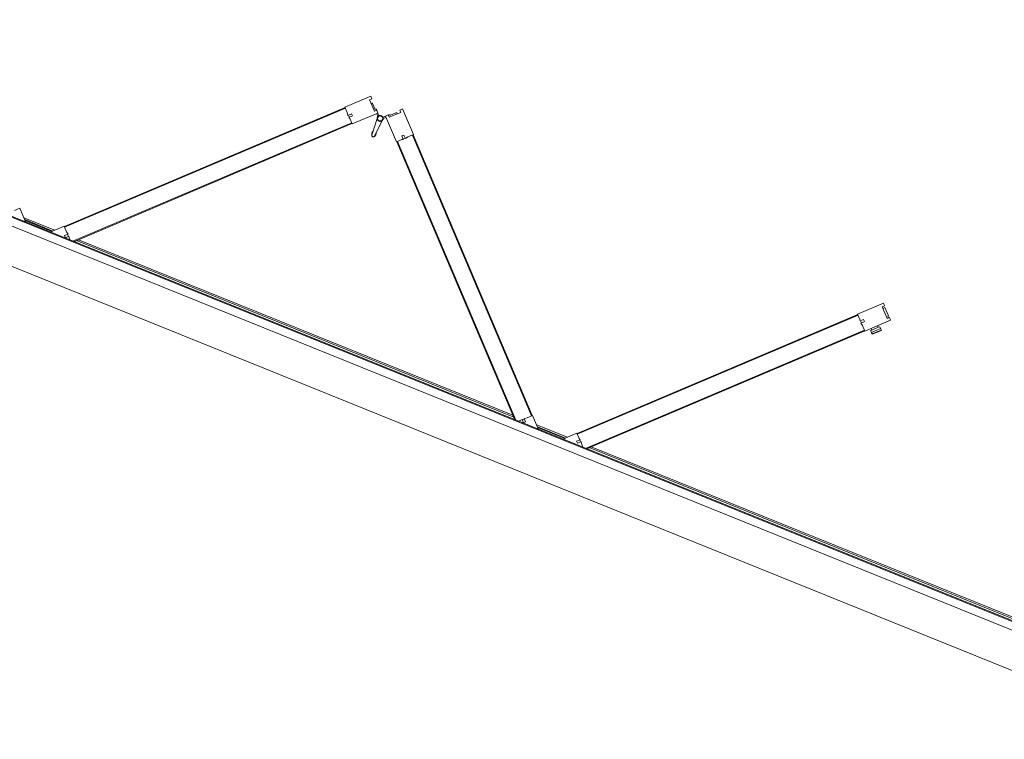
# Model space of a CAD drawing. Header units: millimetres. Extents: x 1512 to 2105, y 794 to 1149.
# Tile 135 of 256: x 1684.86 to 1687.53, y 1077.8 to 1079.75. Entities that reach past the tile are written whole.
import ezdxf

# ---------------------------------------------------------------- set-up
doc = ezdxf.new("R2010")
doc.units = ezdxf.units.MM
doc.layers.add('A-DOOR', color=31, linetype='Continuous', lineweight=9)

# ---------------------------------------------------------------- blocks, each defined once
blk = doc.blocks.new('5-panel_Bi-fold_external_door_10806 - Type 1-225860-همکف')
at = {"layer": 'A-DOOR'}
for p, q in [((-0.1205, 0.7449), (-0.1742, 0.6912)), ((-0.1148, 0.7393), (-0.1205, 0.7449)), ((-0.1198, 0.7343), (-0.1148, 0.7393)), ((-0.0957, 0.7103), (-0.1198, 0.7343)), ((-0.1103, 0.7284), (-0.112, 0.7266)), ((-0.1103, 0.7284), (-0.112, 0.7266)), ((-0.1103, 0.7284), (-0.112, 0.7266)), ((-0.097, 0.7173), (-0.1081, 0.7284)), ((-0.0281, 0.7343), (-0.0521, 0.7103)), ((-0.0397, 0.7284), (-0.0508, 0.7173)), ((-0.0358, 0.7266), (-0.0376, 0.7284)), ((-0.0358, 0.7266), (-0.0376, 0.7284)), ((-0.0358, 0.7266), (-0.0376, 0.7284)), ((-0.0274, 0.7449), (-0.033, 0.7393)), ((-0.033, 0.7393), (-0.0281, 0.7343)), ((0.0264, 0.6912), (-0.0274, 0.7449)), ((1.3827, 0.745), (1.3289, 0.6912)), ((1.3884, 0.7393), (1.3827, 0.745)), ((1.3834, 0.7343), (1.3884, 0.7393)), ((1.4074, 0.7103), (1.3834, 0.7343)), ((1.3912, 0.7354), (1.3868, 0.731)), ((1.4085, 0.7181), (1.3912, 0.7354)), ((-0.1389, 0.6558), (-0.0851, 0.7096)), ((-0.0908, 0.7153), (-0.0957, 0.7103)), ((-0.0909, 0.7151), (-0.0924, 0.7165)), ((-0.0851, 0.7096), (-0.0908, 0.7153)), ((-0.0879, 0.7068), (-0.0837, 0.7025)), ((-0.0797, 0.7039), (-0.0853, 0.7094)), ((-0.0625, 0.7094), (-0.0681, 0.7039)), ((-0.0674, 0.7031), (-0.0676, 0.7033)), ((-0.0674, 0.7031), (-0.0676, 0.7033)), ((-0.0674, 0.7031), (-0.0676, 0.7033)), ((-0.0674, 0.7031), (-0.0676, 0.7033)), ((-0.0674, 0.7031), (-0.0676, 0.7033)), ((-0.0674, 0.7031), (-0.0676, 0.7033)), ((-0.0674, 0.7031), (-0.0676, 0.7033)), ((-0.0674, 0.7031), (-0.0676, 0.7033)), ((-0.0674, 0.7031), (-0.0676, 0.7033)), ((-0.0642, 0.7025), (-0.0599, 0.7068)), ((-0.0571, 0.7153), (-0.0627, 0.7096)), ((-0.0627, 0.7096), (-0.009, 0.6558)), ((-0.0521, 0.7103), (-0.0571, 0.7153)), ((-0.0554, 0.7165), (-0.0569, 0.7151)), ((1.3643, 0.6559), (1.418, 0.7096)), ((1.4069, 0.7165), (1.4085, 0.7181)), ((1.4103, 0.7131), (1.4069, 0.7165)), ((1.4124, 0.7153), (1.4074, 0.7103)), ((1.418, 0.7096), (1.4124, 0.7153)), ((-0.7598, 0.1042), (-0.1735, 0.6905)), ((-0.7584, 0.1027), (-0.1721, 0.6891)), ((-0.1742, 0.6912), (-0.1627, 0.6797)), ((-0.1735, 0.6905), (-0.1721, 0.6891)), ((-0.1627, 0.6797), (-0.158, 0.6731)), ((-0.158, 0.6731), (-0.1507, 0.6804)), ((-0.1571, 0.6741), (-0.1528, 0.6698)), ((-0.1464, 0.6762), (-0.1536, 0.6691)), ((-0.1507, 0.6804), (-0.1464, 0.6762)), ((-0.0812, 0.695), (-0.0779, 0.648)), ((-0.0699, 0.648), (-0.0666, 0.695)), ((-0.0014, 0.6762), (0.0029, 0.6804)), ((0.0057, 0.6691), (-0.0014, 0.6762)), ((0.0029, 0.6804), (0.0102, 0.6731)), ((0.005, 0.6698), (0.0092, 0.6741)), ((0.0102, 0.6731), (0.0148, 0.6797)), ((0.0148, 0.6797), (0.0264, 0.6912)), ((0.0243, 0.6891), (0.0257, 0.6905)), ((0.0243, 0.6891), (0.6106, 0.1027)), ((0.0257, 0.6905), (0.612, 0.1042)), ((1.3297, 0.6905), (0.7433, 0.1042)), ((1.3311, 0.6891), (0.7447, 0.1028)), ((1.3289, 0.6912), (1.3401, 0.6801)), ((1.3297, 0.6905), (1.3311, 0.6891)), ((1.3401, 0.6801), (1.3422, 0.6765)), ((1.3422, 0.6765), (1.3493, 0.6836)), ((1.3429, 0.6773), (1.3472, 0.673)), ((1.3535, 0.6794), (1.3462, 0.672)), ((1.3462, 0.672), (1.3528, 0.6674)), ((1.3493, 0.6836), (1.3535, 0.6794)), ((1.3943, 0.6788), (1.381, 0.6655)), ((1.4015, 0.6781), (1.3824, 0.659)), ((1.3855, 0.6559), (1.4046, 0.675)), ((1.3855, 0.6559), (1.4046, 0.675)), ((1.3861, 0.6553), (1.4052, 0.6744)), ((1.3943, 0.6788), (1.3907, 0.6823)), ((1.3943, 0.6788), (1.3976, 0.682)), ((1.3976, 0.682), (1.4015, 0.6781)), ((1.4015, 0.6781), (1.4024, 0.6772)), ((1.4024, 0.6772), (1.4046, 0.675)), ((1.4046, 0.675), (1.4052, 0.6744)), ((-0.7235, 0.0755), (-0.141, 0.658)), ((-0.7207, 0.0755), (-0.1396, 0.6566)), ((-0.1536, 0.6691), (-0.15, 0.667)), ((-0.15, 0.667), (-0.1389, 0.6558)), ((-0.141, 0.658), (-0.1396, 0.6566)), ((-0.0796, 0.6523), (-0.0777, 0.647)), ((-0.0796, 0.6523), (-0.0779, 0.648)), ((-0.0777, 0.647), (-0.0796, 0.6523)), ((-0.0777, 0.647), (-0.0779, 0.648)), ((-0.0701, 0.647), (-0.0683, 0.6523)), ((-0.0683, 0.6523), (-0.0701, 0.647)), ((-0.0701, 0.647), (-0.07, 0.6474)), ((-0.0683, 0.6523), (-0.0699, 0.648)), ((-0.009, 0.6558), (0.0022, 0.667)), ((-0.0083, 0.6566), (-0.0069, 0.658)), ((-0.0083, 0.6566), (0.5728, 0.0755)), ((-0.0069, 0.658), (0.5757, 0.0755)), ((0.0022, 0.667), (0.0057, 0.6691)), ((1.3622, 0.658), (0.7797, 0.0755)), ((1.3636, 0.6566), (0.7825, 0.0755)), ((1.3528, 0.6674), (1.3643, 0.6559)), ((1.3622, 0.658), (1.3636, 0.6566)), ((1.3775, 0.669), (1.381, 0.6655)), ((1.3785, 0.6629), (1.381, 0.6655)), ((1.3824, 0.659), (1.3785, 0.6629)), ((1.3833, 0.6581), (1.3824, 0.659)), ((1.3855, 0.6559), (1.3833, 0.6581)), ((1.3861, 0.6553), (1.3855, 0.6559)), ((-0.8905, 0.1049), (-0.902, 0.0933)), ((-0.861, 0.0755), (-0.8905, 0.1049)), ((-0.7803, 0.0851), (-0.8707, 0.0851)), ((-0.8667, 0.0811), (-0.7843, 0.0811)), ((-0.7605, 0.1049), (-0.7899, 0.0755)), ((-0.749, 0.0933), (-0.7605, 0.1049)), ((-0.7584, 0.1027), (-0.7598, 0.1042)), ((-0.7498, 0.0814), (-0.7424, 0.0887)), ((-0.7455, 0.0771), (-0.7498, 0.0814)), ((-0.7424, 0.0887), (-0.749, 0.0933)), ((-0.7384, 0.0842), (-0.7455, 0.0771)), ((-0.7391, 0.0835), (-0.7434, 0.0877)), ((-0.7363, 0.0807), (-0.7384, 0.0842)), ((-0.7311, 0.0755), (-0.7363, 0.0807)), ((-0.715, 0.0811), (0.5672, 0.0811)), ((0.5632, 0.0851), (-0.711, 0.0851)), ((0.5885, 0.0807), (0.5833, 0.0755)), ((0.5906, 0.0842), (0.5885, 0.0807)), ((0.5977, 0.0771), (0.5906, 0.0842)), ((0.5956, 0.0877), (0.5913, 0.0835)), ((0.6012, 0.0933), (0.5946, 0.0887)), ((0.5946, 0.0887), (0.6019, 0.0814)), ((0.6019, 0.0814), (0.5977, 0.0771)), ((0.6127, 0.1049), (0.6012, 0.0933)), ((0.612, 0.1042), (0.6106, 0.1027)), ((0.6421, 0.0755), (0.6127, 0.1049)), ((0.7228, 0.0851), (0.6325, 0.0851)), ((0.6365, 0.0811), (0.7188, 0.0811)), ((0.7426, 0.1049), (0.7132, 0.0755)), ((0.7538, 0.0937), (0.7426, 0.1049)), ((0.7447, 0.1028), (0.7433, 0.1042)), ((0.7502, 0.0846), (0.7573, 0.0917)), ((0.7545, 0.0803), (0.7502, 0.0846)), ((0.7573, 0.0917), (0.7538, 0.0937)), ((0.7618, 0.0877), (0.7545, 0.0803)), ((0.7608, 0.0867), (0.7566, 0.0909)), ((0.7664, 0.0811), (0.7618, 0.0877)), ((0.772, 0.0755), (0.7664, 0.0811)), ((0.7881, 0.0811), (2.581, 0.0811)), ((2.581, 0.0851), (0.7921, 0.0851)), ((2.581, 0.0759), (-2.331, 0.0759)), ((2.581, 0.0737), (-2.331, 0.0737)), ((-0.788, 0.0796), (-0.863, 0.0796)), ((0.7152, 0.0796), (0.6402, 0.0796)), ((-2.331, 0.0516), (2.581, 0.0516)), ((-2.331, -0.05), (2.581, -0.05))]:
    blk.add_line(p, q, dxfattribs=at)
at = {"layer": 'A-DOOR', "flags": 128}
for points in [[(-0.0739, 0.7063), (-0.0742, 0.7063), (-0.0746, 0.7063), (-0.0749, 0.7063), (-0.0752, 0.7062), (-0.0755, 0.7062), (-0.0758, 0.7061), (-0.0761, 0.706), (-0.0764, 0.7059), (-0.0767, 0.7058), (-0.077, 0.7057), (-0.0773, 0.7056), (-0.0776, 0.7054), (-0.0779, 0.7053), (-0.0782, 0.7051), (-0.0784, 0.7049), (-0.0787, 0.7048), (-0.0789, 0.7046), (-0.0792, 0.7044), (-0.0794, 0.7041), (-0.0797, 0.7039), (-0.0799, 0.7037), (-0.0801, 0.7034), (-0.0803, 0.7032), (-0.0805, 0.7029), (-0.0806, 0.7027), (-0.0808, 0.7024), (-0.081, 0.7021), (-0.0811, 0.7018), (-0.0812, 0.7015), (-0.0814, 0.7012), (-0.0815, 0.7009), (-0.0816, 0.7006), (-0.0817, 0.7003), (-0.0817, 0.7), (-0.0818, 0.6997), (-0.0818, 0.6994), (-0.0819, 0.6991), (-0.0819, 0.6987), (-0.0819, 0.6984), (-0.0819, 0.6981), (-0.0819, 0.6978), (-0.0819, 0.6975), (-0.0818, 0.6972), (-0.0818, 0.6968), (-0.0817, 0.6965), (-0.0816, 0.6962), (-0.0815, 0.6959), (-0.0814, 0.6956), (-0.0813, 0.6953), (-0.0812, 0.695), (-0.0811, 0.6947), (-0.0809, 0.6944), (-0.0807, 0.6942), (-0.0806, 0.6939), (-0.0804, 0.6936), (-0.0802, 0.6934), (-0.08, 0.6931), (-0.0798, 0.6929), (-0.0796, 0.6927), (-0.0793, 0.6924), (-0.0791, 0.6922), (-0.0788, 0.692), (-0.0786, 0.6918), (-0.0783, 0.6917), (-0.078, 0.6915), (-0.0778, 0.6913), (-0.0775, 0.6912), (-0.0772, 0.691)], [(-0.0739, 0.7063), (-0.0742, 0.7063), (-0.0746, 0.7063), (-0.0749, 0.7063), (-0.0752, 0.7062), (-0.0755, 0.7062), (-0.0758, 0.7061), (-0.0761, 0.706), (-0.0764, 0.7059), (-0.0767, 0.7058), (-0.077, 0.7057), (-0.0773, 0.7056), (-0.0776, 0.7054), (-0.0779, 0.7053), (-0.0782, 0.7051), (-0.0784, 0.7049), (-0.0787, 0.7048), (-0.0789, 0.7046), (-0.0792, 0.7044), (-0.0794, 0.7041), (-0.0797, 0.7039), (-0.0799, 0.7037), (-0.0801, 0.7034), (-0.0803, 0.7032), (-0.0805, 0.7029), (-0.0806, 0.7027), (-0.0808, 0.7024), (-0.081, 0.7021), (-0.0811, 0.7018), (-0.0812, 0.7015), (-0.0814, 0.7012), (-0.0815, 0.7009), (-0.0816, 0.7006), (-0.0817, 0.7003), (-0.0817, 0.7), (-0.0818, 0.6997), (-0.0818, 0.6994), (-0.0819, 0.6991), (-0.0819, 0.6987), (-0.0819, 0.6984), (-0.0819, 0.6981), (-0.0819, 0.6978), (-0.0819, 0.6975), (-0.0818, 0.6972), (-0.0818, 0.6968), (-0.0817, 0.6965), (-0.0816, 0.6962), (-0.0815, 0.6959), (-0.0814, 0.6956), (-0.0813, 0.6953), (-0.0812, 0.695), (-0.0811, 0.6947), (-0.0809, 0.6944), (-0.0807, 0.6942), (-0.0806, 0.6939), (-0.0804, 0.6936), (-0.0802, 0.6934), (-0.08, 0.6931), (-0.0798, 0.6929), (-0.0796, 0.6927), (-0.0793, 0.6924), (-0.0791, 0.6922), (-0.0788, 0.692), (-0.0786, 0.6918), (-0.0783, 0.6917), (-0.078, 0.6915), (-0.0778, 0.6913), (-0.0775, 0.6912), (-0.0772, 0.691), (-0.0769, 0.6909), (-0.0766, 0.6908), (-0.0763, 0.6907), (-0.076, 0.6906), (-0.0757, 0.6905), (-0.0754, 0.6905), (-0.075, 0.6904), (-0.0747, 0.6904), (-0.0744, 0.6904), (-0.0741, 0.6903), (-0.0739, 0.6903)], [(-0.0739, 0.7063), (-0.0742, 0.7063), (-0.0746, 0.7063), (-0.0749, 0.7063), (-0.0752, 0.7062), (-0.0755, 0.7062), (-0.0758, 0.7061), (-0.0761, 0.706), (-0.0764, 0.7059), (-0.0767, 0.7058), (-0.077, 0.7057), (-0.0773, 0.7056), (-0.0776, 0.7054), (-0.0779, 0.7053), (-0.0782, 0.7051), (-0.0784, 0.7049), (-0.0787, 0.7048), (-0.0789, 0.7046), (-0.0792, 0.7044), (-0.0794, 0.7041), (-0.0797, 0.7039), (-0.0799, 0.7037), (-0.0801, 0.7034), (-0.0803, 0.7032), (-0.0805, 0.7029), (-0.0806, 0.7027), (-0.0808, 0.7024), (-0.081, 0.7021), (-0.0811, 0.7018), (-0.0812, 0.7015), (-0.0814, 0.7012), (-0.0815, 0.7009), (-0.0816, 0.7006), (-0.0817, 0.7003), (-0.0817, 0.7), (-0.0818, 0.6997), (-0.0818, 0.6994), (-0.0819, 0.6991), (-0.0819, 0.6987), (-0.0819, 0.6984), (-0.0819, 0.6981), (-0.0819, 0.6978), (-0.0819, 0.6975), (-0.0818, 0.6972), (-0.0818, 0.6968), (-0.0817, 0.6965), (-0.0816, 0.6962), (-0.0815, 0.6959), (-0.0814, 0.6956), (-0.0813, 0.6953), (-0.0812, 0.695), (-0.0811, 0.6947), (-0.0809, 0.6944), (-0.0807, 0.6942), (-0.0806, 0.6939), (-0.0804, 0.6936), (-0.0802, 0.6934), (-0.08, 0.6931), (-0.0798, 0.6929), (-0.0796, 0.6927), (-0.0793, 0.6924), (-0.0791, 0.6922), (-0.0788, 0.692), (-0.0786, 0.6918), (-0.0783, 0.6917), (-0.078, 0.6915), (-0.0778, 0.6913), (-0.0775, 0.6912), (-0.0772, 0.691)], [(-0.0739, 0.7063), (-0.0742, 0.7063), (-0.0746, 0.7063), (-0.0749, 0.7063), (-0.0752, 0.7062), (-0.0755, 0.7062), (-0.0758, 0.7061), (-0.0761, 0.706), (-0.0764, 0.7059), (-0.0767, 0.7058), (-0.077, 0.7057), (-0.0773, 0.7056), (-0.0776, 0.7054), (-0.0779, 0.7053), (-0.0782, 0.7051), (-0.0784, 0.7049), (-0.0787, 0.7048), (-0.0789, 0.7046), (-0.0792, 0.7044), (-0.0794, 0.7041), (-0.0797, 0.7039), (-0.0799, 0.7037), (-0.0801, 0.7034), (-0.0803, 0.7032), (-0.0805, 0.7029), (-0.0806, 0.7027), (-0.0808, 0.7024), (-0.081, 0.7021), (-0.0811, 0.7018), (-0.0812, 0.7015), (-0.0814, 0.7012), (-0.0815, 0.7009), (-0.0816, 0.7006), (-0.0817, 0.7003), (-0.0817, 0.7), (-0.0818, 0.6997), (-0.0818, 0.6994), (-0.0819, 0.6991), (-0.0819, 0.6987), (-0.0819, 0.6984), (-0.0819, 0.6981), (-0.0819, 0.6978), (-0.0819, 0.6975), (-0.0818, 0.6972), (-0.0818, 0.6968), (-0.0817, 0.6965), (-0.0816, 0.6962), (-0.0815, 0.6959), (-0.0814, 0.6956), (-0.0813, 0.6953), (-0.0812, 0.695), (-0.0811, 0.6947), (-0.0809, 0.6944), (-0.0807, 0.6942), (-0.0806, 0.6939), (-0.0804, 0.6936), (-0.0802, 0.6934), (-0.08, 0.6931), (-0.0798, 0.6929), (-0.0796, 0.6927), (-0.0793, 0.6924), (-0.0791, 0.6922), (-0.0788, 0.692), (-0.0786, 0.6918), (-0.0783, 0.6917), (-0.078, 0.6915), (-0.0778, 0.6913), (-0.0775, 0.6912), (-0.0772, 0.691)], [(-0.0739, 0.7063), (-0.0742, 0.7063), (-0.0746, 0.7063), (-0.0749, 0.7063), (-0.0752, 0.7062), (-0.0755, 0.7062), (-0.0758, 0.7061), (-0.0761, 0.706), (-0.0764, 0.7059), (-0.0767, 0.7058), (-0.077, 0.7057), (-0.0773, 0.7056), (-0.0776, 0.7054), (-0.0779, 0.7053), (-0.0782, 0.7051), (-0.0784, 0.7049), (-0.0787, 0.7048), (-0.0789, 0.7046), (-0.0792, 0.7044), (-0.0794, 0.7041), (-0.0797, 0.7039), (-0.0799, 0.7037), (-0.0801, 0.7034), (-0.0803, 0.7032), (-0.0805, 0.7029), (-0.0806, 0.7027), (-0.0808, 0.7024), (-0.081, 0.7021), (-0.0811, 0.7018), (-0.0812, 0.7015), (-0.0814, 0.7012), (-0.0815, 0.7009), (-0.0816, 0.7006), (-0.0817, 0.7003), (-0.0817, 0.7), (-0.0818, 0.6997), (-0.0818, 0.6994), (-0.0819, 0.6991), (-0.0819, 0.6987), (-0.0819, 0.6984), (-0.0819, 0.6981), (-0.0819, 0.6978), (-0.0819, 0.6975), (-0.0818, 0.6972), (-0.0818, 0.6968), (-0.0817, 0.6965), (-0.0816, 0.6962), (-0.0815, 0.6959), (-0.0814, 0.6956), (-0.0813, 0.6953), (-0.0812, 0.695), (-0.0811, 0.6947), (-0.0809, 0.6944), (-0.0807, 0.6942), (-0.0806, 0.6939), (-0.0804, 0.6936), (-0.0802, 0.6934), (-0.08, 0.6931), (-0.0798, 0.6929), (-0.0796, 0.6927), (-0.0793, 0.6924), (-0.0791, 0.6922), (-0.0788, 0.692), (-0.0786, 0.6918), (-0.0783, 0.6917), (-0.078, 0.6915), (-0.0778, 0.6913), (-0.0775, 0.6912), (-0.0772, 0.691)], [(-0.0808, 0.7024), (-0.081, 0.7021), (-0.0811, 0.7018), (-0.0812, 0.7015), (-0.0814, 0.7012), (-0.0815, 0.7009), (-0.0816, 0.7006), (-0.0817, 0.7003), (-0.0817, 0.7), (-0.0818, 0.6997), (-0.0818, 0.6994), (-0.0819, 0.6991), (-0.0819, 0.6987), (-0.0819, 0.6984), (-0.0819, 0.6981), (-0.0819, 0.6978), (-0.0819, 0.6975), (-0.0818, 0.6972), (-0.0818, 0.6968), (-0.0817, 0.6965), (-0.0816, 0.6962), (-0.0815, 0.6959), (-0.0814, 0.6956), (-0.0813, 0.6953)], [(-0.081, 0.7021), (-0.0811, 0.7018), (-0.0812, 0.7015), (-0.0814, 0.7012), (-0.0815, 0.7009), (-0.0816, 0.7006), (-0.0817, 0.7003), (-0.0817, 0.7), (-0.0818, 0.6997), (-0.0818, 0.6994), (-0.0819, 0.6991), (-0.0819, 0.6987), (-0.0819, 0.6984), (-0.0819, 0.6981), (-0.0819, 0.6978), (-0.0819, 0.6975), (-0.0818, 0.6972), (-0.0818, 0.6968), (-0.0817, 0.6965), (-0.0816, 0.6962), (-0.0815, 0.6959), (-0.0814, 0.6956), (-0.0813, 0.6953)], [(-0.081, 0.7021), (-0.0811, 0.7018), (-0.0812, 0.7015), (-0.0814, 0.7012), (-0.0815, 0.7009), (-0.0816, 0.7006), (-0.0817, 0.7003), (-0.0817, 0.7), (-0.0818, 0.6997), (-0.0818, 0.6994), (-0.0819, 0.6991), (-0.0819, 0.6987), (-0.0819, 0.6984), (-0.0819, 0.6981), (-0.0819, 0.6978), (-0.0819, 0.6975), (-0.0818, 0.6972), (-0.0818, 0.6968), (-0.0817, 0.6965), (-0.0816, 0.6962), (-0.0815, 0.6959), (-0.0814, 0.6956), (-0.0813, 0.6953)], [(-0.081, 0.7021), (-0.0811, 0.7018), (-0.0812, 0.7015), (-0.0814, 0.7012), (-0.0815, 0.7009), (-0.0816, 0.7006), (-0.0817, 0.7003), (-0.0817, 0.7), (-0.0818, 0.6997), (-0.0818, 0.6994), (-0.0819, 0.6991), (-0.0819, 0.6987), (-0.0819, 0.6984), (-0.0819, 0.6981), (-0.0819, 0.6978), (-0.0819, 0.6975), (-0.0818, 0.6972), (-0.0818, 0.6968), (-0.0817, 0.6965), (-0.0816, 0.6962), (-0.0815, 0.6959), (-0.0814, 0.6956), (-0.0813, 0.6953)], [(-0.081, 0.7021), (-0.0811, 0.7018), (-0.0812, 0.7015), (-0.0814, 0.7012), (-0.0815, 0.7009), (-0.0816, 0.7006), (-0.0817, 0.7003), (-0.0817, 0.7), (-0.0818, 0.6997), (-0.0818, 0.6994), (-0.0819, 0.6991), (-0.0819, 0.6987), (-0.0819, 0.6984), (-0.0819, 0.6981), (-0.0819, 0.6978), (-0.0819, 0.6975), (-0.0818, 0.6972), (-0.0818, 0.6968), (-0.0817, 0.6965), (-0.0816, 0.6962), (-0.0815, 0.6959), (-0.0814, 0.6956), (-0.0813, 0.6953)], [(-0.081, 0.7021), (-0.0811, 0.7018), (-0.0812, 0.7015), (-0.0814, 0.7012), (-0.0815, 0.7009), (-0.0816, 0.7006), (-0.0817, 0.7003), (-0.0817, 0.7), (-0.0818, 0.6997), (-0.0818, 0.6994), (-0.0819, 0.6991), (-0.0819, 0.6987), (-0.0819, 0.6984), (-0.0819, 0.6981), (-0.0819, 0.6978), (-0.0819, 0.6975), (-0.0818, 0.6972), (-0.0818, 0.6968), (-0.0817, 0.6965), (-0.0816, 0.6962), (-0.0815, 0.6959), (-0.0814, 0.6956), (-0.0813, 0.6953)], [(-0.081, 0.7021), (-0.0811, 0.7018), (-0.0812, 0.7015), (-0.0814, 0.7012), (-0.0815, 0.7009), (-0.0816, 0.7006), (-0.0817, 0.7003), (-0.0817, 0.7), (-0.0818, 0.6997), (-0.0818, 0.6994), (-0.0819, 0.6991), (-0.0819, 0.6987), (-0.0819, 0.6984), (-0.0819, 0.6981), (-0.0819, 0.6978), (-0.0819, 0.6975), (-0.0818, 0.6972), (-0.0818, 0.6968), (-0.0817, 0.6965), (-0.0816, 0.6962), (-0.0815, 0.6959), (-0.0814, 0.6956), (-0.0813, 0.6953)], [(-0.081, 0.7021), (-0.0811, 0.7018), (-0.0812, 0.7015), (-0.0814, 0.7012), (-0.0815, 0.7009), (-0.0816, 0.7006), (-0.0817, 0.7003), (-0.0817, 0.7), (-0.0818, 0.6997), (-0.0818, 0.6994), (-0.0819, 0.6991), (-0.0819, 0.6987), (-0.0819, 0.6984), (-0.0819, 0.6981), (-0.0819, 0.6978), (-0.0819, 0.6975), (-0.0818, 0.6972), (-0.0818, 0.6968), (-0.0817, 0.6965), (-0.0816, 0.6962), (-0.0815, 0.6959), (-0.0814, 0.6956), (-0.0813, 0.6953)], [(-0.081, 0.7021), (-0.0811, 0.7018), (-0.0812, 0.7015), (-0.0814, 0.7012), (-0.0815, 0.7009), (-0.0816, 0.7006), (-0.0817, 0.7003), (-0.0817, 0.7), (-0.0818, 0.6997), (-0.0818, 0.6994), (-0.0819, 0.6991), (-0.0819, 0.6987), (-0.0819, 0.6984), (-0.0819, 0.6981), (-0.0819, 0.6978), (-0.0819, 0.6975), (-0.0818, 0.6972), (-0.0818, 0.6968), (-0.0817, 0.6965), (-0.0816, 0.6962), (-0.0815, 0.6959), (-0.0814, 0.6956), (-0.0813, 0.6953)], [(-0.0742, 0.7063), (-0.0746, 0.7063), (-0.0749, 0.7063), (-0.0752, 0.7062), (-0.0755, 0.7062), (-0.0758, 0.7061), (-0.0761, 0.706), (-0.0764, 0.7059), (-0.0767, 0.7058), (-0.077, 0.7057), (-0.0773, 0.7056), (-0.0776, 0.7054), (-0.0779, 0.7053), (-0.0782, 0.7051), (-0.0784, 0.7049), (-0.0787, 0.7048), (-0.0789, 0.7046), (-0.0792, 0.7044), (-0.0794, 0.7041), (-0.0797, 0.7039), (-0.0799, 0.7037), (-0.0801, 0.7034), (-0.0803, 0.7032), (-0.0805, 0.7029)], [(-0.0742, 0.7063), (-0.0746, 0.7063), (-0.0749, 0.7063), (-0.0752, 0.7062), (-0.0755, 0.7062), (-0.0758, 0.7061), (-0.0761, 0.706), (-0.0764, 0.7059), (-0.0767, 0.7058), (-0.077, 0.7057), (-0.0773, 0.7056), (-0.0776, 0.7054), (-0.0779, 0.7053), (-0.0782, 0.7051), (-0.0784, 0.7049), (-0.0787, 0.7048), (-0.0789, 0.7046), (-0.0792, 0.7044), (-0.0794, 0.7041), (-0.0797, 0.7039), (-0.0799, 0.7037), (-0.0801, 0.7034), (-0.0803, 0.7032), (-0.0805, 0.7029)], [(-0.0742, 0.7063), (-0.0746, 0.7063), (-0.0749, 0.7063), (-0.0752, 0.7062), (-0.0755, 0.7062), (-0.0758, 0.7061), (-0.0761, 0.706), (-0.0764, 0.7059), (-0.0767, 0.7058), (-0.077, 0.7057), (-0.0773, 0.7056), (-0.0776, 0.7054), (-0.0779, 0.7053), (-0.0782, 0.7051), (-0.0784, 0.7049), (-0.0787, 0.7048), (-0.0789, 0.7046), (-0.0792, 0.7044), (-0.0794, 0.7041), (-0.0797, 0.7039), (-0.0799, 0.7037), (-0.0801, 0.7034), (-0.0803, 0.7032), (-0.0805, 0.7029)], [(-0.0742, 0.7063), (-0.0746, 0.7063), (-0.0749, 0.7063), (-0.0752, 0.7062), (-0.0755, 0.7062), (-0.0758, 0.7061), (-0.0761, 0.706), (-0.0764, 0.7059), (-0.0767, 0.7058), (-0.077, 0.7057), (-0.0773, 0.7056), (-0.0776, 0.7054), (-0.0779, 0.7053), (-0.0782, 0.7051), (-0.0784, 0.7049), (-0.0787, 0.7048), (-0.0789, 0.7046), (-0.0792, 0.7044), (-0.0794, 0.7041), (-0.0797, 0.7039), (-0.0799, 0.7037), (-0.0801, 0.7034), (-0.0803, 0.7032), (-0.0805, 0.7029)], [(-0.0742, 0.7063), (-0.0746, 0.7063), (-0.0749, 0.7063), (-0.0752, 0.7062), (-0.0755, 0.7062), (-0.0758, 0.7061), (-0.0761, 0.706), (-0.0764, 0.7059), (-0.0767, 0.7058), (-0.077, 0.7057), (-0.0773, 0.7056), (-0.0776, 0.7054), (-0.0779, 0.7053), (-0.0782, 0.7051), (-0.0784, 0.7049), (-0.0787, 0.7048), (-0.0789, 0.7046), (-0.0792, 0.7044), (-0.0794, 0.7041), (-0.0797, 0.7039), (-0.0799, 0.7037), (-0.0801, 0.7034), (-0.0803, 0.7032), (-0.0805, 0.7029)], [(-0.0742, 0.7063), (-0.0746, 0.7063), (-0.0749, 0.7063), (-0.0752, 0.7062), (-0.0755, 0.7062), (-0.0758, 0.7061), (-0.0761, 0.706), (-0.0764, 0.7059), (-0.0767, 0.7058), (-0.077, 0.7057), (-0.0773, 0.7056), (-0.0776, 0.7054), (-0.0779, 0.7053), (-0.0782, 0.7051), (-0.0784, 0.7049), (-0.0787, 0.7048), (-0.0789, 0.7046), (-0.0792, 0.7044), (-0.0794, 0.7041), (-0.0797, 0.7039), (-0.0799, 0.7037), (-0.0801, 0.7034), (-0.0803, 0.7032), (-0.0805, 0.7029)], [(-0.0742, 0.7063), (-0.0746, 0.7063), (-0.0749, 0.7063), (-0.0752, 0.7062), (-0.0755, 0.7062), (-0.0758, 0.7061), (-0.0761, 0.706), (-0.0764, 0.7059), (-0.0767, 0.7058), (-0.077, 0.7057), (-0.0773, 0.7056), (-0.0776, 0.7054), (-0.0779, 0.7053), (-0.0782, 0.7051), (-0.0784, 0.7049), (-0.0787, 0.7048), (-0.0789, 0.7046), (-0.0792, 0.7044), (-0.0794, 0.7041), (-0.0797, 0.7039), (-0.0799, 0.7037), (-0.0801, 0.7034), (-0.0803, 0.7032), (-0.0805, 0.7029)], [(-0.0742, 0.7063), (-0.0746, 0.7063), (-0.0749, 0.7063), (-0.0752, 0.7062), (-0.0755, 0.7062), (-0.0758, 0.7061), (-0.0761, 0.706), (-0.0764, 0.7059), (-0.0767, 0.7058), (-0.077, 0.7057), (-0.0773, 0.7056), (-0.0776, 0.7054), (-0.0779, 0.7053), (-0.0782, 0.7051), (-0.0784, 0.7049), (-0.0787, 0.7048), (-0.0789, 0.7046), (-0.0792, 0.7044), (-0.0794, 0.7041), (-0.0797, 0.7039), (-0.0799, 0.7037), (-0.0801, 0.7034), (-0.0803, 0.7032), (-0.0805, 0.7029)], [(-0.0742, 0.7063), (-0.0746, 0.7063), (-0.0749, 0.7063), (-0.0752, 0.7062), (-0.0755, 0.7062), (-0.0758, 0.7061), (-0.0761, 0.706), (-0.0764, 0.7059), (-0.0767, 0.7058), (-0.077, 0.7057), (-0.0773, 0.7056), (-0.0776, 0.7054), (-0.0779, 0.7053), (-0.0782, 0.7051), (-0.0784, 0.7049), (-0.0787, 0.7048), (-0.0789, 0.7046), (-0.0792, 0.7044), (-0.0794, 0.7041), (-0.0797, 0.7039), (-0.0799, 0.7037), (-0.0801, 0.7034), (-0.0803, 0.7032), (-0.0805, 0.7029)], [(-0.0681, 0.7038), (-0.0683, 0.704), (-0.0685, 0.7042), (-0.0688, 0.7045), (-0.069, 0.7047), (-0.0693, 0.7048), (-0.0695, 0.705), (-0.0698, 0.7052), (-0.0701, 0.7054), (-0.0704, 0.7055), (-0.0706, 0.7056), (-0.0709, 0.7058), (-0.0712, 0.7059), (-0.0715, 0.706), (-0.0718, 0.7061), (-0.0722, 0.7061), (-0.0725, 0.7062), (-0.0728, 0.7063), (-0.0731, 0.7063), (-0.0734, 0.7063), (-0.0737, 0.7063), (-0.0739, 0.7063)], [(-0.0739, 0.6903), (-0.0736, 0.6903), (-0.0733, 0.6904), (-0.073, 0.6904), (-0.0726, 0.6904), (-0.0723, 0.6905), (-0.072, 0.6906), (-0.0717, 0.6907), (-0.0714, 0.6907), (-0.0711, 0.6909), (-0.0708, 0.691), (-0.0705, 0.6911), (-0.0702, 0.6912), (-0.0699, 0.6914), (-0.0697, 0.6916), (-0.0694, 0.6917), (-0.0691, 0.6919), (-0.0689, 0.6921), (-0.0686, 0.6923), (-0.0684, 0.6925), (-0.0682, 0.6928), (-0.068, 0.693), (-0.0677, 0.6932), (-0.0676, 0.6935), (-0.0674, 0.6938), (-0.0672, 0.694), (-0.067, 0.6943), (-0.0669, 0.6946), (-0.0667, 0.6949), (-0.0666, 0.6951), (-0.0665, 0.6954), (-0.0663, 0.6957), (-0.0663, 0.696), (-0.0662, 0.6964), (-0.0661, 0.6967), (-0.066, 0.697), (-0.066, 0.6973), (-0.0659, 0.6976), (-0.0659, 0.6979), (-0.0659, 0.6983), (-0.0659, 0.6986), (-0.0659, 0.6989), (-0.066, 0.6992), (-0.066, 0.6995), (-0.0661, 0.6998), (-0.0661, 0.7002), (-0.0662, 0.7005), (-0.0663, 0.7008), (-0.0664, 0.7011), (-0.0665, 0.7014), (-0.0666, 0.7017), (-0.0668, 0.702), (-0.0669, 0.7022), (-0.0671, 0.7025), (-0.0673, 0.7028), (-0.0674, 0.7031), (-0.0676, 0.7033), (-0.0678, 0.7036), (-0.0681, 0.7038), (-0.0683, 0.704), (-0.0685, 0.7042), (-0.0688, 0.7045), (-0.069, 0.7047), (-0.0693, 0.7048), (-0.0695, 0.705), (-0.0698, 0.7052), (-0.0701, 0.7054), (-0.0704, 0.7055), (-0.0706, 0.7056), (-0.0709, 0.7058), (-0.0712, 0.7059), (-0.0715, 0.706), (-0.0718, 0.7061), (-0.0722, 0.7061), (-0.0725, 0.7062), (-0.0728, 0.7063), (-0.0731, 0.7063), (-0.0734, 0.7063), (-0.0737, 0.7063), (-0.0739, 0.7063)], [(-0.0681, 0.7038), (-0.0683, 0.704), (-0.0685, 0.7042), (-0.0688, 0.7045), (-0.069, 0.7047), (-0.0693, 0.7048), (-0.0695, 0.705), (-0.0698, 0.7052), (-0.0701, 0.7054), (-0.0704, 0.7055), (-0.0706, 0.7056), (-0.0709, 0.7058), (-0.0712, 0.7059), (-0.0715, 0.706), (-0.0718, 0.7061), (-0.0722, 0.7061), (-0.0725, 0.7062), (-0.0728, 0.7063), (-0.0731, 0.7063), (-0.0734, 0.7063), (-0.0737, 0.7063), (-0.0739, 0.7063)], [(-0.0681, 0.7038), (-0.0683, 0.704), (-0.0685, 0.7042), (-0.0688, 0.7045), (-0.069, 0.7047), (-0.0693, 0.7048), (-0.0695, 0.705), (-0.0698, 0.7052), (-0.0701, 0.7054), (-0.0704, 0.7055), (-0.0706, 0.7056), (-0.0709, 0.7058), (-0.0712, 0.7059), (-0.0715, 0.706), (-0.0718, 0.7061), (-0.0722, 0.7061), (-0.0725, 0.7062), (-0.0728, 0.7063), (-0.0731, 0.7063), (-0.0734, 0.7063), (-0.0737, 0.7063), (-0.0739, 0.7063)], [(-0.0681, 0.7038), (-0.0683, 0.704), (-0.0685, 0.7042), (-0.0688, 0.7045), (-0.069, 0.7047), (-0.0693, 0.7048), (-0.0695, 0.705), (-0.0698, 0.7052), (-0.0701, 0.7054), (-0.0704, 0.7055), (-0.0706, 0.7056), (-0.0709, 0.7058), (-0.0712, 0.7059), (-0.0715, 0.706), (-0.0718, 0.7061), (-0.0722, 0.7061), (-0.0725, 0.7062), (-0.0728, 0.7063), (-0.0731, 0.7063), (-0.0734, 0.7063), (-0.0737, 0.7063), (-0.0739, 0.7063)], [(-0.0739, 0.6903), (-0.0736, 0.6903), (-0.0733, 0.6904), (-0.073, 0.6904), (-0.0726, 0.6904), (-0.0723, 0.6905), (-0.072, 0.6906), (-0.0717, 0.6907), (-0.0714, 0.6907), (-0.0711, 0.6909), (-0.0708, 0.691), (-0.0705, 0.6911), (-0.0702, 0.6912), (-0.0699, 0.6914), (-0.0697, 0.6916), (-0.0694, 0.6917), (-0.0691, 0.6919), (-0.0689, 0.6921), (-0.0686, 0.6923), (-0.0684, 0.6925), (-0.0682, 0.6928), (-0.068, 0.693), (-0.0677, 0.6932), (-0.0676, 0.6935), (-0.0674, 0.6938), (-0.0672, 0.694), (-0.067, 0.6943), (-0.0669, 0.6946), (-0.0667, 0.6949), (-0.0666, 0.6951), (-0.0665, 0.6954), (-0.0663, 0.6957), (-0.0663, 0.696), (-0.0662, 0.6964), (-0.0661, 0.6967), (-0.066, 0.697), (-0.066, 0.6973), (-0.0659, 0.6976), (-0.0659, 0.6979), (-0.0659, 0.6983), (-0.0659, 0.6986), (-0.0659, 0.6989), (-0.066, 0.6992), (-0.066, 0.6995), (-0.0661, 0.6998), (-0.0661, 0.7002), (-0.0662, 0.7005), (-0.0663, 0.7008), (-0.0664, 0.7011), (-0.0665, 0.7014), (-0.0666, 0.7017), (-0.0668, 0.702), (-0.0669, 0.7022), (-0.0671, 0.7025), (-0.0673, 0.7028), (-0.0674, 0.7031), (-0.0676, 0.7033)], [(-0.0739, 0.6903), (-0.0736, 0.6903), (-0.0733, 0.6904), (-0.073, 0.6904), (-0.0726, 0.6904), (-0.0723, 0.6905), (-0.072, 0.6906), (-0.0717, 0.6907), (-0.0714, 0.6907), (-0.0711, 0.6909), (-0.0708, 0.691), (-0.0705, 0.6911), (-0.0702, 0.6912), (-0.0699, 0.6914), (-0.0697, 0.6916), (-0.0694, 0.6917), (-0.0691, 0.6919), (-0.0689, 0.6921), (-0.0686, 0.6923), (-0.0684, 0.6925), (-0.0682, 0.6928), (-0.068, 0.693), (-0.0677, 0.6932), (-0.0676, 0.6935), (-0.0674, 0.6938), (-0.0672, 0.694), (-0.067, 0.6943), (-0.0669, 0.6946), (-0.0667, 0.6949), (-0.0666, 0.6951), (-0.0665, 0.6954), (-0.0663, 0.6957), (-0.0663, 0.696), (-0.0662, 0.6964), (-0.0661, 0.6967), (-0.066, 0.697), (-0.066, 0.6973), (-0.0659, 0.6976), (-0.0659, 0.6979), (-0.0659, 0.6983), (-0.0659, 0.6986), (-0.0659, 0.6989), (-0.066, 0.6992), (-0.066, 0.6995), (-0.0661, 0.6998), (-0.0661, 0.7002), (-0.0662, 0.7005), (-0.0663, 0.7008), (-0.0664, 0.7011), (-0.0665, 0.7014), (-0.0666, 0.7017), (-0.0668, 0.702), (-0.0669, 0.7022), (-0.0671, 0.7025), (-0.0673, 0.7028), (-0.0674, 0.7031), (-0.0676, 0.7033)], [(-0.0739, 0.6903), (-0.0736, 0.6903), (-0.0733, 0.6904), (-0.073, 0.6904), (-0.0726, 0.6904), (-0.0723, 0.6905), (-0.072, 0.6906), (-0.0717, 0.6907), (-0.0714, 0.6907), (-0.0711, 0.6909), (-0.0708, 0.691), (-0.0705, 0.6911), (-0.0702, 0.6912), (-0.0699, 0.6914), (-0.0697, 0.6916), (-0.0694, 0.6917), (-0.0691, 0.6919), (-0.0689, 0.6921), (-0.0686, 0.6923), (-0.0684, 0.6925), (-0.0682, 0.6928), (-0.068, 0.693), (-0.0677, 0.6932), (-0.0676, 0.6935), (-0.0674, 0.6938), (-0.0672, 0.694), (-0.067, 0.6943), (-0.0669, 0.6946), (-0.0667, 0.6949), (-0.0666, 0.6951), (-0.0665, 0.6954), (-0.0663, 0.6957), (-0.0663, 0.696), (-0.0662, 0.6964), (-0.0661, 0.6967), (-0.066, 0.697), (-0.066, 0.6973), (-0.0659, 0.6976), (-0.0659, 0.6979), (-0.0659, 0.6983), (-0.0659, 0.6986), (-0.0659, 0.6989), (-0.066, 0.6992), (-0.066, 0.6995), (-0.0661, 0.6998), (-0.0661, 0.7002), (-0.0662, 0.7005), (-0.0663, 0.7008), (-0.0664, 0.7011), (-0.0665, 0.7014), (-0.0666, 0.7017), (-0.0668, 0.702), (-0.0669, 0.7022), (-0.0671, 0.7025), (-0.0673, 0.7028), (-0.0674, 0.7031), (-0.0676, 0.7033)], [(-0.0739, 0.6903), (-0.0736, 0.6903), (-0.0733, 0.6904), (-0.073, 0.6904), (-0.0726, 0.6904), (-0.0723, 0.6905), (-0.072, 0.6906), (-0.0717, 0.6907), (-0.0714, 0.6907), (-0.0711, 0.6909), (-0.0708, 0.691), (-0.0705, 0.6911), (-0.0702, 0.6912), (-0.0699, 0.6914), (-0.0697, 0.6916), (-0.0694, 0.6917), (-0.0691, 0.6919), (-0.0689, 0.6921), (-0.0686, 0.6923), (-0.0684, 0.6925), (-0.0682, 0.6928), (-0.068, 0.693), (-0.0677, 0.6932), (-0.0676, 0.6935), (-0.0674, 0.6938), (-0.0672, 0.694), (-0.067, 0.6943), (-0.0669, 0.6946), (-0.0667, 0.6949), (-0.0666, 0.6951), (-0.0665, 0.6954), (-0.0663, 0.6957), (-0.0663, 0.696), (-0.0662, 0.6964), (-0.0661, 0.6967), (-0.066, 0.697), (-0.066, 0.6973), (-0.0659, 0.6976), (-0.0659, 0.6979), (-0.0659, 0.6983), (-0.0659, 0.6986), (-0.0659, 0.6989), (-0.066, 0.6992), (-0.066, 0.6995), (-0.0661, 0.6998), (-0.0661, 0.7002), (-0.0662, 0.7005), (-0.0663, 0.7008), (-0.0664, 0.7011), (-0.0665, 0.7014), (-0.0666, 0.7017), (-0.0668, 0.702), (-0.0669, 0.7022), (-0.0671, 0.7025), (-0.0673, 0.7028), (-0.0674, 0.7031), (-0.0676, 0.7033)], [(-0.0709, 0.7058), (-0.0712, 0.7059), (-0.0715, 0.706), (-0.0718, 0.7061), (-0.0722, 0.7061), (-0.0725, 0.7062), (-0.0728, 0.7063), (-0.0731, 0.7063), (-0.0734, 0.7063)], [(-0.0709, 0.7058), (-0.0712, 0.7059), (-0.0715, 0.706), (-0.0718, 0.7061), (-0.0722, 0.7061), (-0.0725, 0.7062), (-0.0728, 0.7063), (-0.0731, 0.7063), (-0.0734, 0.7063)], [(-0.0709, 0.7058), (-0.0712, 0.7059), (-0.0715, 0.706), (-0.0718, 0.7061), (-0.0722, 0.7061), (-0.0725, 0.7062), (-0.0728, 0.7063), (-0.0731, 0.7063), (-0.0734, 0.7063)], [(-0.0709, 0.7058), (-0.0712, 0.7059), (-0.0715, 0.706), (-0.0718, 0.7061), (-0.0722, 0.7061), (-0.0725, 0.7062), (-0.0728, 0.7063), (-0.0731, 0.7063), (-0.0734, 0.7063)], [(-0.0709, 0.7058), (-0.0712, 0.7059), (-0.0715, 0.706), (-0.0718, 0.7061), (-0.0722, 0.7061), (-0.0725, 0.7062), (-0.0728, 0.7063), (-0.0731, 0.7063), (-0.0734, 0.7063)], [(-0.0709, 0.7058), (-0.0712, 0.7059), (-0.0715, 0.706), (-0.0718, 0.7061), (-0.0722, 0.7061), (-0.0725, 0.7062), (-0.0728, 0.7063), (-0.0731, 0.7063), (-0.0734, 0.7063)], [(-0.0709, 0.7058), (-0.0712, 0.7059), (-0.0715, 0.706), (-0.0718, 0.7061), (-0.0722, 0.7061), (-0.0725, 0.7062), (-0.0728, 0.7063), (-0.0731, 0.7063), (-0.0734, 0.7063)], [(-0.0709, 0.7058), (-0.0712, 0.7059), (-0.0715, 0.706), (-0.0718, 0.7061), (-0.0722, 0.7061), (-0.0725, 0.7062), (-0.0728, 0.7063), (-0.0731, 0.7063), (-0.0734, 0.7063)], [(-0.0709, 0.7058), (-0.0712, 0.7059), (-0.0715, 0.706), (-0.0718, 0.7061), (-0.0722, 0.7061), (-0.0725, 0.7062), (-0.0728, 0.7063), (-0.0731, 0.7063), (-0.0734, 0.7063)], [(-0.0681, 0.7038), (-0.0683, 0.704), (-0.0685, 0.7042), (-0.0688, 0.7045), (-0.069, 0.7047), (-0.0693, 0.7048), (-0.0695, 0.705), (-0.0698, 0.7052), (-0.0701, 0.7054), (-0.0704, 0.7055), (-0.0706, 0.7056)], [(-0.0681, 0.7038), (-0.0683, 0.704), (-0.0685, 0.7042), (-0.0688, 0.7045), (-0.069, 0.7047), (-0.0693, 0.7048), (-0.0695, 0.705), (-0.0698, 0.7052), (-0.0701, 0.7054), (-0.0704, 0.7055), (-0.0706, 0.7056)], [(-0.0681, 0.7038), (-0.0683, 0.704), (-0.0685, 0.7042), (-0.0688, 0.7045), (-0.069, 0.7047), (-0.0693, 0.7048), (-0.0695, 0.705), (-0.0698, 0.7052), (-0.0701, 0.7054), (-0.0704, 0.7055), (-0.0706, 0.7056)], [(-0.0681, 0.7038), (-0.0683, 0.704), (-0.0685, 0.7042), (-0.0688, 0.7045), (-0.069, 0.7047), (-0.0693, 0.7048), (-0.0695, 0.705), (-0.0698, 0.7052), (-0.0701, 0.7054), (-0.0704, 0.7055), (-0.0706, 0.7056)], [(-0.0681, 0.7038), (-0.0683, 0.704), (-0.0685, 0.7042), (-0.0688, 0.7045), (-0.069, 0.7047), (-0.0693, 0.7048), (-0.0695, 0.705), (-0.0698, 0.7052), (-0.0701, 0.7054), (-0.0704, 0.7055), (-0.0706, 0.7056)], [(-0.0681, 0.7038), (-0.0683, 0.704), (-0.0685, 0.7042), (-0.0688, 0.7045), (-0.069, 0.7047), (-0.0693, 0.7048), (-0.0695, 0.705), (-0.0698, 0.7052), (-0.0701, 0.7054), (-0.0704, 0.7055), (-0.0706, 0.7056)], [(-0.0681, 0.7038), (-0.0683, 0.704), (-0.0685, 0.7042), (-0.0688, 0.7045), (-0.069, 0.7047), (-0.0693, 0.7048), (-0.0695, 0.705), (-0.0698, 0.7052), (-0.0701, 0.7054), (-0.0704, 0.7055), (-0.0706, 0.7056)], [(-0.0681, 0.7038), (-0.0683, 0.704), (-0.0685, 0.7042), (-0.0688, 0.7045), (-0.069, 0.7047), (-0.0693, 0.7048), (-0.0695, 0.705), (-0.0698, 0.7052), (-0.0701, 0.7054), (-0.0704, 0.7055), (-0.0706, 0.7056)], [(-0.0681, 0.7038), (-0.0683, 0.704), (-0.0685, 0.7042), (-0.0688, 0.7045), (-0.069, 0.7047), (-0.0693, 0.7048), (-0.0695, 0.705), (-0.0698, 0.7052), (-0.0701, 0.7054), (-0.0704, 0.7055), (-0.0706, 0.7056)], [(-0.0665, 0.6954), (-0.0663, 0.6957), (-0.0663, 0.696), (-0.0662, 0.6964), (-0.0661, 0.6967), (-0.066, 0.697), (-0.066, 0.6973), (-0.0659, 0.6976), (-0.0659, 0.6979), (-0.0659, 0.6983), (-0.0659, 0.6986), (-0.0659, 0.6989), (-0.066, 0.6992), (-0.066, 0.6995), (-0.0661, 0.6998), (-0.0661, 0.7002), (-0.0662, 0.7005), (-0.0663, 0.7008), (-0.0664, 0.7011), (-0.0665, 0.7014), (-0.0666, 0.7017), (-0.0668, 0.702), (-0.0669, 0.7022)], [(-0.0665, 0.6954), (-0.0663, 0.6957), (-0.0663, 0.696), (-0.0662, 0.6964), (-0.0661, 0.6967), (-0.066, 0.697), (-0.066, 0.6973), (-0.0659, 0.6976), (-0.0659, 0.6979), (-0.0659, 0.6983), (-0.0659, 0.6986), (-0.0659, 0.6989), (-0.066, 0.6992), (-0.066, 0.6995), (-0.0661, 0.6998), (-0.0661, 0.7002), (-0.0662, 0.7005), (-0.0663, 0.7008), (-0.0664, 0.7011), (-0.0665, 0.7014), (-0.0666, 0.7017), (-0.0668, 0.702)], [(-0.0665, 0.6954), (-0.0663, 0.6957), (-0.0663, 0.696), (-0.0662, 0.6964), (-0.0661, 0.6967), (-0.066, 0.697), (-0.066, 0.6973), (-0.0659, 0.6976), (-0.0659, 0.6979), (-0.0659, 0.6983), (-0.0659, 0.6986), (-0.0659, 0.6989), (-0.066, 0.6992), (-0.066, 0.6995), (-0.0661, 0.6998), (-0.0661, 0.7002), (-0.0662, 0.7005), (-0.0663, 0.7008), (-0.0664, 0.7011), (-0.0665, 0.7014), (-0.0666, 0.7017), (-0.0668, 0.702)], [(-0.0665, 0.6954), (-0.0663, 0.6957), (-0.0663, 0.696), (-0.0662, 0.6964), (-0.0661, 0.6967), (-0.066, 0.697), (-0.066, 0.6973), (-0.0659, 0.6976), (-0.0659, 0.6979), (-0.0659, 0.6983), (-0.0659, 0.6986), (-0.0659, 0.6989), (-0.066, 0.6992), (-0.066, 0.6995), (-0.0661, 0.6998), (-0.0661, 0.7002), (-0.0662, 0.7005), (-0.0663, 0.7008), (-0.0664, 0.7011), (-0.0665, 0.7014), (-0.0666, 0.7017), (-0.0668, 0.702)], [(-0.0665, 0.6954), (-0.0663, 0.6957), (-0.0663, 0.696), (-0.0662, 0.6964), (-0.0661, 0.6967), (-0.066, 0.697), (-0.066, 0.6973), (-0.0659, 0.6976), (-0.0659, 0.6979), (-0.0659, 0.6983), (-0.0659, 0.6986), (-0.0659, 0.6989), (-0.066, 0.6992), (-0.066, 0.6995), (-0.0661, 0.6998), (-0.0661, 0.7002), (-0.0662, 0.7005), (-0.0663, 0.7008), (-0.0664, 0.7011), (-0.0665, 0.7014), (-0.0666, 0.7017), (-0.0668, 0.702)], [(-0.0665, 0.6954), (-0.0663, 0.6957), (-0.0663, 0.696), (-0.0662, 0.6964), (-0.0661, 0.6967), (-0.066, 0.697), (-0.066, 0.6973), (-0.0659, 0.6976), (-0.0659, 0.6979), (-0.0659, 0.6983), (-0.0659, 0.6986), (-0.0659, 0.6989), (-0.066, 0.6992), (-0.066, 0.6995), (-0.0661, 0.6998), (-0.0661, 0.7002), (-0.0662, 0.7005), (-0.0663, 0.7008), (-0.0664, 0.7011), (-0.0665, 0.7014), (-0.0666, 0.7017), (-0.0668, 0.702)], [(-0.0665, 0.6954), (-0.0663, 0.6957), (-0.0663, 0.696), (-0.0662, 0.6964), (-0.0661, 0.6967), (-0.066, 0.697), (-0.066, 0.6973), (-0.0659, 0.6976), (-0.0659, 0.6979), (-0.0659, 0.6983), (-0.0659, 0.6986), (-0.0659, 0.6989), (-0.066, 0.6992), (-0.066, 0.6995), (-0.0661, 0.6998), (-0.0661, 0.7002), (-0.0662, 0.7005), (-0.0663, 0.7008), (-0.0664, 0.7011), (-0.0665, 0.7014), (-0.0666, 0.7017), (-0.0668, 0.702)], [(-0.0665, 0.6954), (-0.0663, 0.6957), (-0.0663, 0.696), (-0.0662, 0.6964), (-0.0661, 0.6967), (-0.066, 0.697), (-0.066, 0.6973), (-0.0659, 0.6976), (-0.0659, 0.6979), (-0.0659, 0.6983), (-0.0659, 0.6986), (-0.0659, 0.6989), (-0.066, 0.6992), (-0.066, 0.6995), (-0.0661, 0.6998), (-0.0661, 0.7002), (-0.0662, 0.7005), (-0.0663, 0.7008), (-0.0664, 0.7011), (-0.0665, 0.7014), (-0.0666, 0.7017), (-0.0668, 0.702)], [(-0.0665, 0.6954), (-0.0663, 0.6957), (-0.0663, 0.696), (-0.0662, 0.6964), (-0.0661, 0.6967), (-0.066, 0.697), (-0.066, 0.6973), (-0.0659, 0.6976), (-0.0659, 0.6979), (-0.0659, 0.6983), (-0.0659, 0.6986), (-0.0659, 0.6989), (-0.066, 0.6992), (-0.066, 0.6995), (-0.0661, 0.6998), (-0.0661, 0.7002), (-0.0662, 0.7005), (-0.0663, 0.7008), (-0.0664, 0.7011), (-0.0665, 0.7014), (-0.0666, 0.7017), (-0.0668, 0.702)], [(-0.0769, 0.6909), (-0.0766, 0.6908), (-0.0763, 0.6907), (-0.076, 0.6906), (-0.0757, 0.6905), (-0.0754, 0.6905), (-0.075, 0.6904), (-0.0747, 0.6904), (-0.0744, 0.6904), (-0.0741, 0.6903), (-0.0739, 0.6903)], [(-0.0769, 0.6909), (-0.0766, 0.6908), (-0.0763, 0.6907), (-0.076, 0.6906), (-0.0757, 0.6905), (-0.0754, 0.6905), (-0.075, 0.6904), (-0.0747, 0.6904), (-0.0744, 0.6904), (-0.0741, 0.6903), (-0.0739, 0.6903)], [(-0.0769, 0.6909), (-0.0766, 0.6908), (-0.0763, 0.6907), (-0.076, 0.6906), (-0.0757, 0.6905), (-0.0754, 0.6905), (-0.075, 0.6904), (-0.0747, 0.6904), (-0.0744, 0.6904), (-0.0741, 0.6903), (-0.0739, 0.6903)], [(-0.0769, 0.6909), (-0.0766, 0.6908), (-0.0763, 0.6907), (-0.076, 0.6906), (-0.0757, 0.6905), (-0.0754, 0.6905), (-0.075, 0.6904), (-0.0747, 0.6904), (-0.0744, 0.6904), (-0.0741, 0.6903), (-0.0739, 0.6903)]]:
    blk.add_lwpolyline(points, dxfattribs=at)
at = {"layer": 'A-DOOR'}
for centre, radius, start, end in [((-0.1092, 0.7273), 0.0015, 45, 135), ((-0.1092, 0.7273), 0.0015, 45, 135), ((-0.1092, 0.7273), 0.0015, 45, 135), ((-0.0386, 0.7273), 0.0015, 45, 135), ((-0.0386, 0.7273), 0.0015, 45, 135), ((-0.0386, 0.7273), 0.0015, 45, 135), ((-0.0956, 0.7187), 0.002, 225, 296.79), ((-0.0956, 0.7187), 0.002, 225, 268.074), ((-0.0956, 0.7187), 0.002, 225, 268.074), ((-0.0957, 0.7117), 0.001, 240, 285), ((-0.0957, 0.7117), 0.001, 240, 285), ((-0.0957, 0.7117), 0.001, 240, 285), ((-0.0938, 0.7151), 0.002, 45, 116.79), ((-0.0879, 0.6982), 0.00601, 0.5847, 45), ((-0.0879, 0.6982), 0.00601, 0.5847, 45), ((-0.0879, 0.6982), 0.00601, 0.5847, 45), ((-0.0739, 0.6983), 0.00801, 117.8469, 204.3781), ((-0.0739, 0.6983), 0.008, 118.4089, 241.5911), ((-0.0739, 0.6984), 0.00801, 136.7908, 180.5847), ((-0.0739, 0.6984), 0.00801, 136.7908, 180.5847), ((-0.0739, 0.6984), 0.00801, 136.7908, 180.5847), ((-0.0739, 0.6983), 0.008, 150, 167.5738), ((-0.0739, 0.6983), 0.007, 90, 270), ((-0.0739, 0.6983), 0.007, 150, 210), ((-0.0739, 0.6983), 0.007, 150, 210), ((-0.0739, 0.6983), 0.007, 150, 210), ((-0.0739, 0.6983), 0.007, 150, 210), ((-0.0739, 0.6983), 0.00801, 73.9595, 106.0405), ((-0.0739, 0.6983), 0.008, 90, 105.2946), ((-0.0739, 0.6983), 0.008, 74.7054, 90), ((-0.0739, 0.6983), 0.007, 270, 90), ((-0.0739, 0.6983), 0.00801, 335.6219, 62.1531), ((-0.0739, 0.6983), 0.008, 298.4089, 61.5911), ((-0.0739, 0.6984), 0.00801, 359.4153, 43.2092), ((-0.0739, 0.6984), 0.00801, 359.4153, 43.2092), ((-0.0739, 0.6984), 0.00801, 359.4153, 43.2092), ((-0.0739, 0.6983), 0.007, 330, 30), ((-0.0739, 0.6983), 0.007, 330, 30), ((-0.0739, 0.6983), 0.007, 330, 30), ((-0.0739, 0.6983), 0.007, 330, 30), ((-0.0739, 0.6983), 0.008, 12.4262, 30), ((-0.0599, 0.6982), 0.00601, 135, 179.4153), ((-0.0599, 0.6982), 0.00601, 135, 179.4153), ((-0.0599, 0.6982), 0.00601, 135, 179.4153), ((-0.054, 0.7151), 0.002, 63.21, 135), ((-0.054, 0.7151), 0.002, 91.926, 135), ((-0.054, 0.7151), 0.002, 91.926, 135), ((-0.0522, 0.7187), 0.002, 243.21, 315), ((-0.0522, 0.7187), 0.002, 243.21, 300.642), ((-0.0522, 0.7187), 0.002, 243.21, 300.642), ((-0.0521, 0.7117), 0.001, 255, 300), ((-0.0521, 0.7117), 0.001, 255, 300), ((-0.0521, 0.7117), 0.001, 255, 300), ((-0.0739, 0.6983), 0.008, 254.7054, 270), ((-0.0739, 0.6983), 0.008, 270, 285.2946), ((-0.0739, 0.6543), 0.00601, 141.4622, 199.4712), ((-0.0739, 0.6543), 0.00601, 141.4622, 199.4712), ((-0.0739, 0.6483), 0.004, 184.014, 355.986), ((-0.0739, 0.6483), 0.004, 199.4712, 340.5288), ((-0.0739, 0.6483), 0.004, 199.4712, 340.5288), ((-0.0739, 0.6543), 0.00601, 340.5288, 38.5378), ((-0.0739, 0.6543), 0.00601, 340.5288, 38.5378)]:
    blk.add_arc(centre, radius, start, end, dxfattribs=at)
for points in [[(-0.8648, 0.0792), (-0.8645, 0.0794), (-0.8639, 0.0795), (-0.8633, 0.0796), (-0.863, 0.0796)], [(-0.788, 0.0796), (-0.7877, 0.0796), (-0.7871, 0.0795), (-0.7865, 0.0794), (-0.7862, 0.0792)], [(0.6383, 0.0792), (0.6386, 0.0794), (0.6392, 0.0795), (0.6399, 0.0796), (0.6402, 0.0796)], [(0.7152, 0.0796), (0.7155, 0.0796), (0.7161, 0.0795), (0.7167, 0.0794), (0.717, 0.0792)]]:
    blk.add_open_spline(points, degree=3, dxfattribs=at)

msp = doc.modelspace()

# ---------------------------------------------------------------- block references
at = {"layer": 'A-DOOR', "rotation": 337.9999999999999}
msp.add_blockref('5-panel_Bi-fold_external_door_10806 - Type 1-225860-همکف', (1685.642, 1078.8104), dxfattribs=at)

doc.saveas('drawing.dxf')
